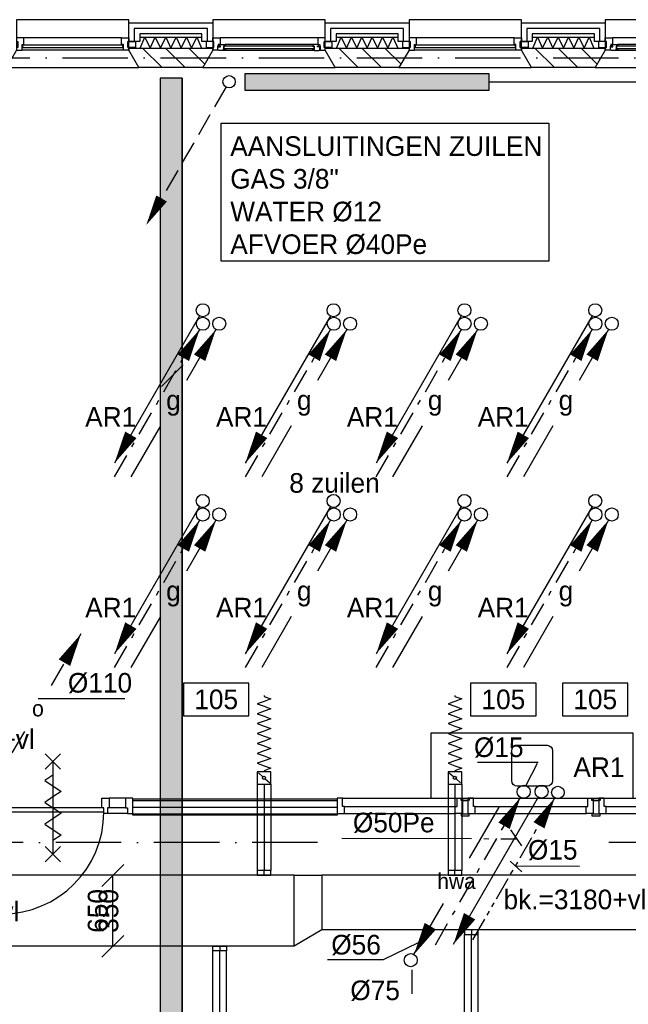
# Model space of a CAD drawing. Extents: x -1448 to 118900, y -195097 to 442500.
# Tile 46 of 103: x 34479 to 40061, y 412489 to 421523. Entities that reach past the tile are written whole.
import ezdxf
from ezdxf.enums import TextEntityAlignment as Align

# ---------------------------------------------------------------- set-up
doc = ezdxf.new("R2010")
doc.units = 0
doc.header["$LTSCALE"] = 100
for name, pattern in [('2322107', [2000, 1000, 1000]), ('2322122', [47, 40, -7]), ('CENTER2', [11.25, 7.5, -1.25, 1.25, -1.25]), ('CENTER4', [5, 3.125, -0.625, 0.625, -0.625]), ('DASHDOT', [9, 6, -1.5, 0, -1.5]), ('LURETOUR', [6, 4, -2])]:
    doc.linetypes.add(name, pattern=pattern)
doc.layers.get('0').update_dxf_attribs({"linetype": 'CONTINUOUS'})
for name, color, linetype in [('AL$7----_STRAMIEN', 1, 'DASHDOT'), ('AL21----_BUITENWAND', 4, 'CONTINUOUS'), ('AL21K---_ISOLATIE', 1, 'CONTINUOUS'), ('AL22----_BINNENWAND', 7, 'CONTINUOUS'), ('AL28----_KONSTRUKTIE', 3, 'CONTINUOUS'), ('AL31----_BUITENKOZ', 7, 'CONTINUOUS'), ('AL32----_BINNENKOZ', 7, 'CONTINUOUS'), ('AL32----_DRAAIRICHTING', 1, 'CONTINUOUS'), ('AL74----', 7, 'CONTINUOUS'), ('ALL-----_REFLIJNEN', 8, 'CONTINUOUS'), ('ALXA3---_VOLZWART', 14, 'CONTINUOUS'), ('ALXAB---_PREFABBETON', 1, 'CONTINUOUS'), ('BOUW', 8, 'CONTINUOUS'), ('KABELGOOT1', 8, 'CONTINUOUS'), ('WL521---', 4, 'CONTINUOUS'), ('WL5233--', 4, 'CONTINUOUS'), ('WL524---', 4, 'CONTINUOUS'), ('WL531---', 4, 'CONTINUOUS'), ('WL532---', 4, 'CONTINUOUS'), ('WL541---', 4, 'CONTINUOUS'), ('WL561---', 4, 'CONTINUOUS'), ('WL561---_AANVOER', 4, 'CONTINUOUS'), ('WL561---_RETOUR', 4, 'CONTINUOUS'), ('WL570---', 3, 'CONTINUOUS'), ('WL570---_HARTLIJN', 1, 'CONTINUOUS'), ('WL570---_RETOUR', 3, 'CONTINUOUS'), ('WM531---', 1, 'CONTINUOUS'), ('WM570---', 1, 'CONTINUOUS')]:
    doc.layers.add(name, color=color, linetype=linetype)
doc.styles.add('BURO-018', font='BUROFONT.shx', dxfattribs={"height": 180})

# ---------------------------------------------------------------- blocks, each defined once
blk = doc.blocks.new('LDV4109')
at = {"color": 0, "linetype": 'CONTINUOUS'}
for p, q in [((-1.125, -1.949), (-0.25, -0.433)), ((-1.688, -2.923), (-1.5, -2.598)), ((-3, -5.196), (-2.063, -3.572)), ((-3.563, -6.17), (-3.375, -5.846)), ((-4.875, -8.444), (-3.938, -6.82)), ((-5.438, -9.418), (-5.25, -9.093)), ((-6.75, -11.691), (-5.813, -10.068))]:
    blk.add_line(p, q, dxfattribs=at)
blk.add_lwpolyline([(-0.25, -0.433, 0, 1, 0), (-1.5, -2.598, 1, 1, 0)], format="xyseb", dxfattribs=at)
blk.add_circle((0, 0), 0.5, dxfattribs=at)
blk = doc.blocks.new('A$C3CED5FD2')
at = {"layer": 'AL74----'}
for p, q in [((0, 600), (0, 0)), ((1850, 600), (0, 600)), ((1850, 0), (1850, 600)), ((1062.5, 487.5), (787.5, 487.5)), ((737.5, 437.5), (737.5, 162.5)), ((1112.5, 162.5), (1112.5, 437.5)), ((787.5, 112.5), (1062.5, 112.5)), ((0, 0), (1850, 0))]:
    blk.add_line(p, q, dxfattribs=at)
for centre, start, end in [((787.5, 437.5), 90, 180), ((1062.5, 437.5), 0, 90), ((787.5, 162.5), 180, 270), ((1062.5, 162.5), 270, 0)]:
    blk.add_arc(centre, 50, start, end, dxfattribs=at)
blk = doc.blocks.new('LDV4')
at = {"color": 0, "linetype": 'CONTINUOUS'}
for p, q in [((-0.25, -0.433), (-2.5, -4.33)), ((-4.5, -7.794), (-6.75, -11.691))]:
    blk.add_line(p, q, dxfattribs=at)
blk.add_lwpolyline([(-0.25, -0.433, 0, 1, 0), (-1.5, -2.598, 1, 1, 0)], format="xyseb", dxfattribs=at)
blk.add_circle((0, 0), 0.5, dxfattribs=at)
at = {"color": 0, "linetype": 'CONTINUOUS', "style": 'BURO-018'}
blk.add_attdef('LD_TEXT1', text='', height=1.8, dxfattribs=at).set_placement((-3.5, -6.062), align=Align.MIDDLE)
blk = doc.blocks.new('LDV2121')
at = {"color": 0, "linetype": 'CONTINUOUS'}
blk.add_line((-0.25, -0.433), (-6.75, -11.691), dxfattribs=at)
blk.add_lwpolyline([(-6.75, -11.691, 0, 1, 0), (-5.5, -9.526, 1, 1, 0)], format="xyseb", dxfattribs=at)
blk.add_circle((0, 0), 0.5, dxfattribs=at)
blk = doc.blocks.new('LU-1D-KL-7D70')
at = {"color": 0, "linetype": 'CONTINUOUS'}
for p, q in [((-56.4, 62.5), (-56.4, -62.5)), ((56.4, 62.5), (-56.4, 62.5)), ((47, 52), (9.5, 10.5)), ((56.4, -62.5), (56.4, 62.5)), ((-56.4, -62.5), (56.4, -62.5)), ((-9.5, -10.5), (-47, -52))]:
    blk.add_line(p, q, dxfattribs=at)
blk.add_circle((0, 0), 14.1, dxfattribs=at)
blk = doc.blocks.new('LU-1D-F-7D2BC')
at = {"color": 0, "linetype": 'CONTINUOUS'}
for p, q in [((-350, 0), (-341.2, 0)), ((-341.2, 0), (-318.5, 62.5)), ((-318.5, 62.5), (-295.7, 0)), ((-295.7, 0), (-273, -62.5)), ((-273, -62.5), (-250.2, 0)), ((-250.2, 0), (-227.5, 62.5)), ((-227.5, 62.5), (-204.7, 0)), ((-204.7, 0), (-182, -62.5)), ((-182, -62.5), (-159.2, 0)), ((-159.2, 0), (-136.5, 62.5)), ((-136.5, 62.5), (-113.7, 0)), ((-113.7, 0), (-91, -62.5)), ((-91, -62.5), (-68.2, 0)), ((-68.2, 0), (-45.5, 62.5)), ((-45.5, 62.5), (-22.7, 0)), ((-22.7, 0), (0, -62.5)), ((0, -62.5), (22.7, 0)), ((22.7, 0), (45.5, 62.5)), ((45.5, 62.5), (68.2, 0)), ((68.2, 0), (91, -62.5)), ((91, -62.5), (113.7, 0)), ((113.7, 0), (136.5, 62.5)), ((136.5, 62.5), (159.2, 0)), ((159.2, 0), (182, -62.5)), ((182, -62.5), (204.7, 0)), ((204.7, 0), (227.5, 62.5)), ((227.5, 62.5), (250.2, 0)), ((250.2, 0), (273, -62.5)), ((273, -62.5), (295.7, 0)), ((295.7, 0), (318.5, 62.5)), ((318.5, 62.5), (341.2, 0)), ((341.2, 0), (350, 0))]:
    blk.add_line(p, q, dxfattribs=at)
blk = doc.blocks.new('LU-1D-K-7D')
at = {"color": 0, "linetype": 'CONTINUOUS'}
for p, q in [((-0.5, 62.5), (0.5, 62.5)), ((-0.5, -62.5), (0.5, -62.5))]:
    blk.add_line(p, q, dxfattribs=at)
at = {"layer": 'WL570---_HARTLIJN', "linetype": 'CENTER2'}
blk.add_line((-0.5, 0), (0.5, 0), dxfattribs=at)
blk = doc.blocks.new('LU-ORND')
at = {"color": 0, "linetype": 'CONTINUOUS'}
for p, q in [((-3, 1.5), (-3, -1.5)), ((3, 1.5), (-3, 1.5)), ((3, -1.5), (3, 1.5)), ((-3, -1.5), (3, -1.5))]:
    blk.add_line(p, q, dxfattribs=at)
blk = doc.blocks.new('EH100000')
at = {"linetype": 'BYBLOCK'}
for p, q in [((1, 0.5), (0, 0.5)), ((1, 0.5, 1), (0, 0.5, 1)), ((0, -0.5, 1), (1, -0.5, 1)), ((1, -0.5), (0, -0.5))]:
    blk.add_line(p, q, dxfattribs=at)
at = {"linetype": 'BYBLOCK', "invisible_edges": 15}
for points in [[(1, -0.5), (0, -0.5), (0, 0.5), (1, 0.5)], [(0, 0.5), (1, 0.5), (1, 0.5, 1), (0, 0.5, 1)], [(0, -0.5, 1), (1, -0.5, 1), (1, -0.5), (0, -0.5)]]:
    blk.add_3dface(points, dxfattribs=at)
blk = doc.blocks.new('EH100005')
blk.add_lwpolyline([(-1, -0.5), (0, -0.5), (0, 0.5), (-1, 0.5)])
blk = doc.blocks.new('LU-2D-K-1F4')
at = {"color": 0, "linetype": 'CONTINUOUS'}
for p, q in [((-0.5, 250), (0.5, 250)), ((-0.5, -250), (0.5, -250))]:
    blk.add_line(p, q, dxfattribs=at)
blk = doc.blocks.new('LU-1D-BO-5A-7D2C')
at = {"color": 0, "linetype": 'CONTINUOUS'}
for p, q in [((62.5, 44.2), (-62.5, 44.2)), ((-62.5, 44.2), (-62.5, 0)), ((-62.5, 0), (62.5, 0)), ((62.5, 0), (62.5, 44.2))]:
    blk.add_line(p, q, dxfattribs=at)
at = {"layer": 'WL570---_HARTLIJN', "linetype": 'CENTER4'}
blk.add_line((0, 0), (0, 44.2), dxfattribs=at)
blk = doc.blocks.new('LU-1D-BO-10E-7D2C')
at = {"color": 0, "linetype": 'CONTINUOUS'}
for p, q in [((-62.5, 0), (62.5, 0)), ((-62.5, -44.2), (-62.5, 0)), ((62.5, 0), (62.5, -44.2)), ((62.5, -44.2), (-62.5, -44.2))]:
    blk.add_line(p, q, dxfattribs=at)
at = {"layer": 'WL570---_HARTLIJN', "linetype": 'CENTER4'}
blk.add_line((0, 0), (0, -44.2), dxfattribs=at)
blk = doc.blocks.new('*U118', base_point=(34887.6, 54872.5))
at = {"layer": 'WM570---', "linetype": 'CONTINUOUS'}
for p, q in [((34987.3, 55297.2), (34787.9, 55097.8)), ((34887.6, 54547.5), (34887.6, 55197.5)), ((34987.3, 54647.2), (34787.9, 54447.8))]:
    blk.add_line(p, q, dxfattribs=at)
at = {"layer": 'WM570---', "linetype": 'CONTINUOUS', "style": 'BURO-018'}
for s, p in [('650', (34837.6, 54872.5)), ('350', (34937.6, 54872.5))]:
    blk.add_text(s, height=180, rotation=90, dxfattribs=at).set_placement(p, align=Align.CENTER)
blk = doc.blocks.new('LDV1123')
at = {"color": 0, "linetype": 'CONTINUOUS'}
for p, q in [((6.75, 11.691), (5.812, 10.068)), ((5.437, 9.418), (4.5, 7.794)), ((1.562, 2.706), (2.5, 4.33)), ((0.25, 0.433), (1.187, 2.057))]:
    blk.add_line(p, q, dxfattribs=at)
blk.add_lwpolyline([(6.75, 11.691, 0, 1, 0), (5.5, 9.526, 1, 1, 0)], format="xyseb", dxfattribs=at)
blk.add_circle((0, 0), 0.5, dxfattribs=at)
at = {"color": 0, "linetype": 'CONTINUOUS', "style": 'BURO-018'}
blk.add_attdef('LD_TEXT1', text='', height=1.8, dxfattribs=at).set_placement((3.5, 6.062), align=Align.MIDDLE)
blk = doc.blocks.new('LDV3')
at = {"color": 0, "linetype": 'CONTINUOUS'}
for p, q in [((4.5, 7.794), (6.75, 11.691)), ((0.25, 0.433), (2.5, 4.33))]:
    blk.add_line(p, q, dxfattribs=at)
blk.add_lwpolyline([(0.25, 0.433, 0, 1, 0), (1.5, 2.598, 1, 1, 0)], format="xyseb", dxfattribs=at)
blk.add_circle((0, 0), 0.5, dxfattribs=at)
at = {"color": 0, "linetype": 'CONTINUOUS', "style": 'BURO-018'}
blk.add_attdef('LD_TEXT1', text='', height=1.8, dxfattribs=at).set_placement((3.5, 6.062), align=Align.MIDDLE)
blk = doc.blocks.new('2322401')
at = {"color": 0, "linetype": 'CONTINUOUS'}
for p, q in [((-0.5, 0.5, 1), (-0.5, 0.5)), ((-0.5, 0.5, 1), (-0.5, -0.5, 1)), ((0.5, 0.5, 1), (-0.5, 0.5, 1)), ((0.5, 0.5), (-0.5, 0.5)), ((-0.5, 0.5), (-0.5, -0.5)), ((0.5, 0.5, 1), (0.5, 0.5)), ((0.5, -0.5, 1), (0.5, 0.5, 1)), ((0.5, -0.5), (0.5, 0.5)), ((-0.5, -0.5, 1), (-0.5, -0.5)), ((-0.5, -0.5, 1), (0.5, -0.5, 1)), ((-0.5, -0.5), (0.5, -0.5)), ((0.5, -0.5, 1), (0.5, -0.5))]:
    blk.add_line(p, q, dxfattribs=at)
blk = doc.blocks.new('CVHATCH1')
at = {"color": 0, "linetype": 'CONTINUOUS'}
blk.add_solid([(-0.5, -0.5), (0.5, -0.5), (-0.5, 0.5), (0.5, 0.5)], dxfattribs=at)
blk = doc.blocks.new('LDV2108')
at = {"color": 0, "linetype": 'CONTINUOUS'}
for p, q in [((-0.25, -0.433), (-1.187, -2.057)), ((-1.562, -2.706), (-2.5, -4.33)), ((-2.875, -4.98), (-3.812, -6.603)), ((-4.187, -7.253), (-5.125, -8.877)), ((-5.5, -9.526), (-6.437, -11.15))]:
    blk.add_line(p, q, dxfattribs=at)
blk.add_lwpolyline([(-6.75, -11.691, 0, 1, 0), (-5.5, -9.526, 1, 1, 0)], format="xyseb", dxfattribs=at)
blk.add_circle((0, 0), 0.5, dxfattribs=at)
blk = doc.blocks.new('LU-2D-K-28A')
at = {"color": 0, "linetype": 'CONTINUOUS'}
for p, q in [((-0.5, 325), (0.5, 325)), ((-0.5, -325), (0.5, -325))]:
    blk.add_line(p, q, dxfattribs=at)
blk = doc.blocks.new('LDV4110')
at = {"color": 0, "linetype": 'CONTINUOUS'}
for p, q in [((-1.125, -1.949), (-0.25, -0.433)), ((-1.5, -2.598), (-1.313, -2.273)), ((-1.875, -3.248), (-1.688, -2.923)), ((-3, -5.196), (-2.063, -3.572)), ((-3.75, -6.495), (-3.563, -6.17)), ((-3.375, -5.846), (-3.188, -5.521)), ((-4.875, -8.444), (-3.938, -6.82)), ((-5.25, -9.093), (-5.063, -8.769)), ((-6.75, -11.691), (-5.813, -10.068)), ((-5.625, -9.743), (-5.438, -9.418))]:
    blk.add_line(p, q, dxfattribs=at)
blk.add_lwpolyline([(-0.25, -0.433, 0, 1, 0), (-1.5, -2.598, 1, 1, 0)], format="xyseb", dxfattribs=at)
blk.add_circle((0, 0), 0.5, dxfattribs=at)

msp = doc.modelspace()

# ---------------------------------------------------------------- hatches: boundary and pattern name
at = {"layer": 'KABELGOOT1'}
h = msp.add_hatch(dxfattribs=at)
h.set_pattern_fill('DOTS', color=256, scale=20, style=0)
h.set_pattern_definition([(0, (0, 558400.235), (15.875, 31.75), [0, -31.75])])
h.paths.add_polyline_path([(35968.1, 420986.3), (35768.1, 420986.3), (35768.1, 411837.3), (35968.1, 411837.3)])

# ---------------------------------------------------------------- linework, layer by layer
at = {"layer": 'AL$7----_STRAMIEN', "color": 1}
for p, q in [((37210.9, 413972.7), (2467.7, 413972.7)), ((45777.5, 413972.7), (39881.2, 413972.7))]:
    msp.add_line(p, q, dxfattribs=at)
msp.add_lwpolyline([(2467.7, 421172.7), (88065.4, 421172.7)], dxfattribs=at)
at = {"layer": 'AL21----_BUITENWAND', "color": 8}
for p, q in [((35480.4, 421323.7), (35480.4, 421492.7)), ((35480.4, 421492.7), (36250.4, 421492.7)), ((36250.4, 421492.7), (36250.4, 421323.7)), ((37280.4, 421323.7), (37280.4, 421492.7)), ((37280.4, 421492.7), (38050.4, 421492.7)), ((38050.4, 421492.7), (38050.4, 421323.7)), ((39080.4, 421323.7), (39080.4, 421492.7)), ((39080.4, 421492.7), (39850.4, 421492.7)), ((39850.4, 421492.7), (39850.4, 421323.7)), ((36150.4, 421392.7), (35580.4, 421392.7)), ((35580.4, 421392.7), (35580.4, 421323.7)), ((36150.4, 421323.7), (36150.4, 421392.7)), ((37950.4, 421392.7), (37380.4, 421392.7)), ((37380.4, 421392.7), (37380.4, 421323.7)), ((37950.4, 421323.7), (37950.4, 421392.7)), ((39750.4, 421392.7), (39180.4, 421392.7)), ((39180.4, 421392.7), (39180.4, 421323.7)), ((39750.4, 421323.7), (39750.4, 421392.7)), ((35580.4, 421323.7), (35480.4, 421323.7)), ((36250.4, 421323.7), (36150.4, 421323.7)), ((37380.4, 421323.7), (37280.4, 421323.7)), ((38050.4, 421323.7), (37950.4, 421323.7)), ((39180.4, 421323.7), (39080.4, 421323.7)), ((39850.4, 421323.7), (39750.4, 421323.7))]:
    msp.add_line(p, q, dxfattribs=at)
at = {"layer": 'AL21K---_ISOLATIE', "color": 8, "linetype": 'CONTINUOUS'}
for p, q in [((35580.4, 421362.7), (36150.4, 421362.7)), ((35584.6, 421262.7), (35627.9, 421362.7)), ((35627.9, 421362.7), (35675.4, 421262.7)), ((35675.4, 421262.7), (35722.9, 421362.7)), ((35722.9, 421362.7), (35770.4, 421262.7)), ((35770.4, 421262.7), (35817.9, 421362.7)), ((35817.9, 421362.7), (35865.4, 421262.7)), ((35865.4, 421262.7), (35912.9, 421362.7)), ((35912.9, 421362.7), (35960.4, 421262.7)), ((35960.4, 421262.7), (36007.9, 421362.7)), ((36007.9, 421362.7), (36055.4, 421262.7)), ((36055.4, 421262.7), (36102.9, 421362.7)), ((36102.9, 421362.7), (36146.2, 421262.7)), ((37380.4, 421362.7), (37950.4, 421362.7)), ((37384.6, 421262.7), (37427.9, 421362.7)), ((37427.9, 421362.7), (37475.4, 421262.7)), ((37475.4, 421262.7), (37522.9, 421362.7)), ((37522.9, 421362.7), (37570.4, 421262.7)), ((37570.4, 421262.7), (37617.9, 421362.7)), ((37617.9, 421362.7), (37665.4, 421262.7)), ((37665.4, 421262.7), (37712.9, 421362.7)), ((37712.9, 421362.7), (37760.4, 421262.7)), ((37760.4, 421262.7), (37807.9, 421362.7)), ((37807.9, 421362.7), (37855.4, 421262.7)), ((37855.4, 421262.7), (37902.9, 421362.7)), ((37902.9, 421362.7), (37946.2, 421262.7)), ((39180.4, 421362.7), (39750.4, 421362.7)), ((39184.6, 421262.7), (39227.9, 421362.7)), ((39227.9, 421362.7), (39275.4, 421262.7)), ((39275.4, 421262.7), (39322.9, 421362.7)), ((39322.9, 421362.7), (39370.4, 421262.7)), ((39370.4, 421262.7), (39417.9, 421362.7)), ((39417.9, 421362.7), (39465.4, 421262.7)), ((39465.4, 421262.7), (39512.9, 421362.7)), ((39512.9, 421362.7), (39560.4, 421262.7)), ((39560.4, 421262.7), (39607.9, 421362.7)), ((39607.9, 421362.7), (39655.4, 421262.7)), ((39655.4, 421262.7), (39702.9, 421362.7)), ((39702.9, 421362.7), (39746.2, 421262.7)), ((35580.4, 421262.7), (36150.4, 421262.7)), ((37380.4, 421262.7), (37950.4, 421262.7)), ((39180.4, 421262.7), (39750.4, 421262.7))]:
    msp.add_line(p, q, dxfattribs=at)
at = {"layer": 'AL22----_BINNENWAND', "color": 8}
for p, q in [((35517.1, 414372.7), (37390.4, 414372.7)), ((37390.4, 414372.7), (37390.4, 414222.7)), ((37390.4, 414222.7), (35517.1, 414222.7))]:
    msp.add_line(p, q, dxfattribs=at)
at = {"layer": 'AL22----_BINNENWAND', "color": 8, "linetype": 'CONTINUOUS'}
for p, q in [((35517.1, 414357.7), (37390.4, 414357.7)), ((35517.1, 414237.7), (37390.4, 414237.7))]:
    msp.add_line(p, q, dxfattribs=at)
at = {"layer": 'AL28----_KONSTRUKTIE', "color": 8}
for p, q in [((35480.4, 421242.7), (35480.4, 421262.7)), ((35480.4, 421262.7), (36250.4, 421262.7)), ((36250.4, 421262.7), (36250.4, 421242.7)), ((37280.4, 421242.7), (37280.4, 421262.7)), ((37280.4, 421262.7), (38050.4, 421262.7)), ((38050.4, 421262.7), (38050.4, 421242.7)), ((39080.4, 421242.7), (39080.4, 421262.7)), ((39080.4, 421262.7), (39850.4, 421262.7)), ((39850.4, 421262.7), (39850.4, 421242.7)), ((35572.8, 421082.7), (35480.4, 421242.7)), ((36250.4, 421242.7), (36158, 421082.7)), ((37372.8, 421082.7), (37280.4, 421242.7)), ((38050.4, 421242.7), (37958, 421082.7)), ((39172.8, 421082.7), (39080.4, 421242.7)), ((39850.4, 421242.7), (39758, 421082.7)), ((36158, 421082.7), (35572.8, 421082.7)), ((37958, 421082.7), (37372.8, 421082.7)), ((39758, 421082.7), (39172.8, 421082.7))]:
    msp.add_line(p, q, dxfattribs=at)
at = {"layer": 'AL31----_BUITENKOZ', "color": 8}
for points in [[(34450.4, 421242.7), (34358, 421082.7), (35572.8, 421082.7), (35480.4, 421242.7), (35480.4, 421522.7), (34450.4, 421522.7)], [(36250.4, 421242.7), (36158, 421082.7), (37372.8, 421082.7), (37280.4, 421242.7), (37280.4, 421522.7), (36250.4, 421522.7)], [(38050.4, 421242.7), (37958, 421082.7), (39172.8, 421082.7), (39080.4, 421242.7), (39080.4, 421522.7), (38050.4, 421522.7)], [(39850.4, 421242.7), (39758, 421082.7), (40972.8, 421082.7), (40880.4, 421242.7), (40880.4, 421522.7), (39850.4, 421522.7)], [(36250.4, 421242.7), (36250.4, 421267.7), (36260.4, 421267.7), (36260.4, 421323.7), (36250.4, 421323.7), (36250.4, 421356.7), (36317.4, 421356.7), (36317.4, 421293.7), (36300.4, 421293.7), (36300.4, 421278.7), (36294.4, 421278.7), (36294.4, 421242.7)], [(37280.4, 421242.7), (37280.4, 421267.7), (37270.4, 421267.7), (37270.4, 421323.7), (37280.4, 421323.7), (37280.4, 421356.7), (37213.4, 421356.7), (37213.4, 421293.7), (37230.4, 421293.7), (37230.4, 421278.7), (37236.4, 421278.7), (37236.4, 421242.7)], [(39850.4, 421242.7), (39850.4, 421267.7), (39860.4, 421267.7), (39860.4, 421323.7), (39850.4, 421323.7), (39850.4, 421356.7), (39917.4, 421356.7), (39917.4, 421293.7), (39900.4, 421293.7), (39900.4, 421278.7), (39894.4, 421278.7), (39894.4, 421242.7)], [(35470.4, 421267.7), (35470.4, 421323.7), (35541.4, 421323.7), (35541.4, 421267.7)], [(36260.4, 421267.7), (36260.4, 421323.7), (36189.4, 421323.7), (36189.4, 421267.7)], [(36307.1, 421239.7), (36304.6, 421244), (36297.6, 421244), (36297.6, 421273.7), (36320.1, 421273.7), (36320.1, 421278.7), (36312.1, 421278.7), (36312.1, 421293.7), (36317.4, 421293.7), (36364.5, 421293.7), (36366.6, 421280.7), (36349.6, 421280.7), (36349.6, 421239.7)], [(36349.6, 421242), (36349.6, 421255.6), (36366.6, 421255.6), (36366.6, 421242)], [(37223.7, 421239.7), (37226.1, 421244), (37233.2, 421244), (37233.2, 421273.7), (37210.7, 421273.7), (37210.7, 421278.7), (37218.7, 421278.7), (37218.7, 421293.7), (37213.4, 421293.7), (37166.3, 421293.7), (37164.2, 421280.7), (37181.2, 421280.7), (37181.2, 421239.7)], [(37181.2, 421242), (37181.2, 421255.6), (37164.2, 421255.6), (37164.2, 421242)], [(37270.4, 421267.7), (37270.4, 421323.7), (37341.4, 421323.7), (37341.4, 421267.7)], [(38060.4, 421267.7), (38060.4, 421323.7), (37989.4, 421323.7), (37989.4, 421267.7)], [(39070.4, 421267.7), (39070.4, 421323.7), (39141.4, 421323.7), (39141.4, 421267.7)], [(39860.4, 421267.7), (39860.4, 421323.7), (39789.4, 421323.7), (39789.4, 421267.7)], [(39907.1, 421239.7), (39904.6, 421244), (39897.6, 421244), (39897.6, 421273.7), (39920.1, 421273.7), (39920.1, 421278.7), (39912.1, 421278.7), (39912.1, 421293.7), (39917.4, 421293.7), (39964.5, 421293.7), (39966.6, 421280.7), (39949.6, 421280.7), (39949.6, 421239.7)], [(39949.6, 421242), (39949.6, 421255.6), (39966.6, 421255.6), (39966.6, 421242)]]:
    msp.add_lwpolyline(points, close=True, dxfattribs=at)
at = {"layer": 'AL31----_BUITENKOZ', "color": 8, "linetype": 'CONTINUOUS'}
for points in [[(34500.4, 421242.7), (34500.4, 421242.7), (34500.4, 421293.7), (34517.4, 421293.7), (34517.4, 421356.7), (34517.4, 421356.7), (34517.4, 421356.7), (34517.4, 421356.7), (34517.4, 421356.7), (34450.4, 421356.7), (34450.4, 421323.7), (34460.4, 421323.7), (34460.4, 421267.7), (34450.4, 421267.7), (34450.4, 421267.7), (34450.4, 421242.7)], [(35430.4, 421242.7), (35430.4, 421242.7), (35430.4, 421293.7), (35413.4, 421293.7), (35413.4, 421356.7), (35413.4, 421356.7), (35413.4, 421356.7), (35413.4, 421356.7), (35413.4, 421356.7), (35480.4, 421356.7), (35480.4, 421323.7), (35470.4, 421323.7), (35470.4, 421267.7), (35480.4, 421267.7), (35480.4, 421267.7), (35480.4, 421242.7)], [(38100.4, 421242.7), (38100.4, 421242.7), (38100.4, 421293.7), (38117.4, 421293.7), (38117.4, 421356.7), (38117.4, 421356.7), (38117.4, 421356.7), (38117.4, 421356.7), (38117.4, 421356.7), (38050.4, 421356.7), (38050.4, 421323.7), (38060.4, 421323.7), (38060.4, 421267.7), (38050.4, 421267.7), (38050.4, 421267.7), (38050.4, 421242.7)], [(39030.4, 421242.7), (39030.4, 421242.7), (39030.4, 421293.7), (39013.4, 421293.7), (39013.4, 421356.7), (39013.4, 421356.7), (39013.4, 421356.7), (39013.4, 421356.7), (39013.4, 421356.7), (39080.4, 421356.7), (39080.4, 421323.7), (39070.4, 421323.7), (39070.4, 421267.7), (39080.4, 421267.7), (39080.4, 421267.7), (39080.4, 421242.7)], [(35425.4, 421268.7), (35425.4, 421289.7), (34505.4, 421289.7), (34505.4, 421268.7)], [(37179.2, 421257.7), (37179.2, 421278.7), (36351.6, 421278.7), (36351.6, 421257.7)], [(39025.4, 421268.7), (39025.4, 421289.7), (38105.4, 421289.7), (38105.4, 421268.7)], [(40779.2, 421257.7), (40779.2, 421278.7), (39951.6, 421278.7), (39951.6, 421257.7)]]:
    msp.add_lwpolyline(points, close=True, dxfattribs=at)
at = {"layer": 'AL31----_BUITENKOZ', "color": 8}
for points in [[(35413.4, 421356.7), (34517.4, 421356.7)], [(37213.4, 421356.7), (36317.4, 421356.7)], [(39013.4, 421356.7), (38117.4, 421356.7)], [(40813.4, 421356.7), (39917.4, 421356.7)], [(37166.3, 421293.7), (36364.5, 421293.7)], [(40766.3, 421293.7), (39964.5, 421293.7)], [(35430.4, 421242.7), (34500.4, 421242.7)], [(37181.2, 421239.7), (36349.6, 421239.7)], [(39030.4, 421242.7), (38100.4, 421242.7)], [(40781.2, 421239.7), (39949.6, 421239.7)]]:
    msp.add_lwpolyline(points, dxfattribs=at)
at = {"layer": 'AL32----_BINNENKOZ', "color": 8}
for p, q in [((37390.4, 414379.7), (37390.4, 414240.7)), ((37440.4, 414379.7), (37390.4, 414379.7)), ((37440.4, 414379.7), (38490.4, 414379.7)), ((37440.4, 414303.7), (37440.4, 414379.7)), ((37457.4, 414303.7), (37440.4, 414303.7)), ((37457.4, 414303.7), (38473.4, 414303.7)), ((37457.4, 414240.7), (37457.4, 414303.7)), ((38473.4, 414240.7), (38473.4, 414303.7)), ((38473.4, 414303.7), (38490.4, 414303.7)), ((38490.4, 414303.7), (38490.4, 414379.7)), ((38490.4, 414379.7), (38540.4, 414379.7)), ((38527.9, 414360.2), (38527.9, 414378.2)), ((38527.9, 414378.2), (38590.4, 414378.2)), ((38540.4, 414360.2), (38527.9, 414360.2)), ((38540.4, 414379.7), (38540.4, 414240.7)), ((38540.4, 414354.7), (38540.4, 414360.2)), ((38540.4, 414360.2), (38590.4, 414360.2)), ((38590.4, 414379.7), (38590.4, 414240.7)), ((38640.4, 414379.7), (38590.4, 414379.7)), ((38590.4, 414378.2), (38602.9, 414378.2)), ((38590.4, 414360.2), (38590.4, 414354.7)), ((38602.9, 414378.2), (38602.9, 414360.2)), ((38640.4, 414379.7), (39690.4, 414379.7)), ((38640.4, 414303.7), (38640.4, 414379.7)), ((38657.4, 414303.7), (38640.4, 414303.7)), ((38657.4, 414303.7), (39673.4, 414303.7)), ((38657.4, 414240.7), (38657.4, 414303.7)), ((39673.4, 414240.7), (39673.4, 414303.7)), ((39673.4, 414303.7), (39690.4, 414303.7)), ((39690.4, 414303.7), (39690.4, 414379.7)), ((39690.4, 414379.7), (39740.4, 414379.7)), ((39727.9, 414360.2), (39727.9, 414378.2)), ((39727.9, 414378.2), (39790.4, 414378.2)), ((39740.4, 414360.2), (39727.9, 414360.2)), ((39740.4, 414379.7), (39740.4, 414240.7)), ((39740.4, 414354.7), (39740.4, 414360.2)), ((39740.4, 414360.2), (39790.4, 414360.2)), ((39790.4, 414379.7), (39790.4, 414240.7)), ((39840.4, 414379.7), (39790.4, 414379.7)), ((39790.4, 414378.2), (39802.9, 414378.2)), ((39790.4, 414360.2), (39790.4, 414354.7)), ((39802.9, 414378.2), (39802.9, 414360.2)), ((39840.4, 414379.7), (40890.4, 414379.7)), ((39840.4, 414303.7), (39840.4, 414379.7)), ((39857.4, 414303.7), (39840.4, 414303.7)), ((39857.4, 414303.7), (40873.4, 414303.7)), ((39857.4, 414240.7), (39857.4, 414303.7)), ((37390.4, 414240.7), (37457.4, 414240.7)), ((37457.4, 414240.7), (38473.4, 414240.7)), ((38540.4, 414240.7), (38473.4, 414240.7)), ((38540.4, 414235.2), (38527.9, 414235.2)), ((38527.9, 414235.2), (38527.9, 414217.2)), ((38527.9, 414217.2), (38590.4, 414217.2)), ((38540.4, 414240.7), (38540.4, 414235.2)), ((38540.4, 414235.2), (38590.4, 414235.2)), ((38590.4, 414235.2), (38590.4, 414240.7)), ((38590.4, 414240.7), (38657.4, 414240.7)), ((38590.4, 414217.2), (38602.9, 414217.2)), ((38602.9, 414217.2), (38602.9, 414235.2)), ((38657.4, 414240.7), (39673.4, 414240.7)), ((39740.4, 414240.7), (39673.4, 414240.7)), ((39740.4, 414235.2), (39727.9, 414235.2)), ((39727.9, 414235.2), (39727.9, 414217.2)), ((39727.9, 414217.2), (39790.4, 414217.2)), ((39740.4, 414240.7), (39740.4, 414235.2)), ((39740.4, 414235.2), (39790.4, 414235.2)), ((39790.4, 414235.2), (39790.4, 414240.7)), ((39790.4, 414240.7), (39857.4, 414240.7)), ((39790.4, 414217.2), (39802.9, 414217.2)), ((39802.9, 414217.2), (39802.9, 414235.2)), ((39857.4, 414240.7), (40873.4, 414240.7))]:
    msp.add_line(p, q, dxfattribs=at)
at = {"layer": 'AL32----_DRAAIRICHTING', "color": 8}
for p, q in [((35233.1, 414291.7), (35233.1, 414379.7)), ((35233.1, 414379.7), (35300.1, 414379.7)), ((35300.1, 414379.7), (35300.1, 414291.7)), ((35450.1, 414379.7), (35300.1, 414379.7)), ((35517.1, 414379.7), (35450.1, 414379.7)), ((35450.1, 414379.7), (35450.1, 414291.7)), ((35517.1, 414240.7), (35517.1, 414379.7)), ((35517.1, 414222.7), (35517.1, 414372.7)), ((35250.1, 414291.7), (34316.1, 414291.7)), ((35250.1, 414251.7), (34316.1, 414251.7)), ((35250.1, 414291.7), (35233.1, 414291.7)), ((35250.1, 414240.7), (35250.1, 414291.7)), ((35283.1, 414240.7), (35250.1, 414240.7)), ((35283.1, 414240.7), (35250.1, 414240.7)), ((35300.1, 414291.7), (35283.1, 414291.7)), ((35283.1, 414291.7), (35283.1, 414240.7)), ((35467.1, 414240.7), (35283.1, 414240.7)), ((35450.1, 414291.7), (35300.1, 414291.7)), ((35450.1, 414291.7), (35467.1, 414291.7)), ((35467.1, 414291.7), (35467.1, 414240.7)), ((35467.1, 414240.7), (35517.1, 414240.7))]:
    msp.add_line(p, q, dxfattribs=at)
for points in [[(34713.1, 414786.7), (34853.1, 414646.7)], [(34853.1, 414786.7), (34713.1, 414646.7)], [(34783.1, 414716.7), (34783.1, 413866.7)], [(34783.1, 414591.7), (34708.1, 414541.7), (34858.1, 414441.7), (34783.1, 414391.7)], [(34783.1, 414391.7), (34708.1, 414341.7), (34858.1, 414241.7), (34783.1, 414191.7)], [(34783.1, 414191.7), (34708.1, 414141.7), (34858.1, 414041.7), (34783.1, 413991.7)], [(34713.1, 413936.7), (34853.1, 413796.7)], [(34853.1, 413936.7), (34713.1, 413796.7)]]:
    msp.add_lwpolyline(points, dxfattribs=at)
msp.add_arc((34316.1, 414251.7), 934, 270, 360, dxfattribs=at)
at = {"layer": 'ALL-----_REFLIJNEN', "color": 8, "linetype": 'CONTINUOUS'}
for p, q in [((36200.4, 421442.7), (35530.4, 421442.7)), ((35530.4, 421442.7), (35530.4, 421323.7)), ((36200.4, 421323.7), (36200.4, 421442.7)), ((38000.4, 421442.7), (37330.4, 421442.7)), ((37330.4, 421442.7), (37330.4, 421323.7)), ((38000.4, 421323.7), (38000.4, 421442.7)), ((39800.4, 421442.7), (39130.4, 421442.7)), ((39130.4, 421442.7), (39130.4, 421323.7)), ((39800.4, 421323.7), (39800.4, 421442.7)), ((35517.1, 414297.7), (37390.4, 414297.7))]:
    msp.add_line(p, q, dxfattribs=at)
at = {"layer": 'ALXA3---_VOLZWART', "color": 8}
for p, q in [((36200.4, 421442.7), (35530.4, 421442.7)), ((35530.4, 421442.7), (35530.4, 421323.7)), ((36200.4, 421323.7), (36200.4, 421442.7)), ((38000.4, 421442.7), (37330.4, 421442.7)), ((37330.4, 421442.7), (37330.4, 421323.7)), ((38000.4, 421323.7), (38000.4, 421442.7)), ((39800.4, 421442.7), (39130.4, 421442.7)), ((39130.4, 421442.7), (39130.4, 421323.7)), ((39800.4, 421323.7), (39800.4, 421442.7))]:
    msp.add_line(p, q, dxfattribs=at)
at = {"layer": 'ALXAB---_PREFABBETON', "color": 8}
for p, q in [((35604.9, 421262.7), (35784.9, 421082.7)), ((35817, 421262.7), (35997, 421082.7)), ((36029.2, 421262.7), (36176.7, 421115.2)), ((36241.3, 421262.7), (36250.4, 421253.6)), ((37404.9, 421262.7), (37584.9, 421082.7)), ((37617, 421262.7), (37797, 421082.7)), ((37829.2, 421262.7), (37976.7, 421115.2)), ((38041.3, 421262.7), (38050.4, 421253.6)), ((39204.9, 421262.7), (39384.9, 421082.7)), ((39417, 421262.7), (39597, 421082.7)), ((39629.2, 421262.7), (39776.7, 421115.2)), ((39841.3, 421262.7), (39850.4, 421253.6))]:
    msp.add_line(p, q, dxfattribs=at)
at = {"layer": 'WL521---', "linetype": '2322122'}
msp.add_line((38078.6, 407885.4), (38078.6, 412803.6), dxfattribs=at)
at = {"layer": 'WL532---', "color": 1}
for p, q in [((38980.5, 414090.7), (39082.7, 413943.8)), ((37435.2, 414012.7), (38622.6, 414008.9)), ((38737.6, 414008.6), (38782.6, 414008.4)), ((38891.1, 414008.1), (39038, 414007.6)), ((38977.6, 413802.5), (39083.7, 413704.6)), ((37815, 412900.3), (38137.2, 413056.2)), ((37302.5, 412900.3), (37815, 412900.3))]:
    msp.add_line(p, q, dxfattribs=at)
at = {"layer": 'WL561---_AANVOER', "linetype": '2322107'}
msp.add_line((38785.4, 420951.3), (40145.4, 420951.3), dxfattribs=at)
at = {"layer": 'WL570---', "color": 1}
for p, q in [((36325.8, 420572.3), (39333, 420572.3)), ((36325.8, 419306.8), (36325.8, 420572.3)), ((39333, 420572.3), (39333, 419306.8)), ((39333, 419306.8), (36325.8, 419306.8))]:
    msp.add_line(p, q, dxfattribs=at)
at = {"layer": 'WL570---_HARTLIJN', "color": 1, "linetype": 'CONTINUOUS'}
msp.add_line((35442.4, 415290.2), (34648.9, 415290.2), dxfattribs=at)
at = {"layer": 'WL570---_RETOUR', "linetype": 'CONTINUOUS'}
for p, q in [((36995.6, 413022.7), (36995.6, 413672.7)), ((36995.6, 413672.7), (37249.3, 413672.7)), ((37249.3, 413672.7), (37249.3, 413172.7)), ((37249.3, 413172.7), (36995.6, 413022.7))]:
    msp.add_line(p, q, dxfattribs=at)
at = {"layer": 'WM531---', "linetype": 'CONTINUOUS'}
for p, q in [((35978.9, 418356.6), (35778.9, 418156.6)), ((39233.3, 414707.7), (38677.8, 414707.7)), ((39123.8, 414498.2), (39228.9, 414701.3)), ((39614.7, 413753.5), (39033.9, 413755.3))]:
    msp.add_line(p, q, dxfattribs=at)

# ---------------------------------------------------------------- block references
at = {"layer": 'AL74----', "xscale": -1, "rotation": 180}
msp.add_blockref('A$C3CED5FD2', (38254.2, 414978.2), dxfattribs=at)
at = {"layer": 'KABELGOOT1', "yscale": 200, "zscale": 60, "rotation": 90}
for name, p, xscale in [('EH100000', (35868.1, 411837.3, 3650), 9149), ('EH100005', (35868.1, 420986.3, 3650), 60)]:
    msp.add_blockref(name, p, dxfattribs=dict(at, xscale=xscale))
at = {"layer": 'WL521---', "color": 2}
ref = msp.add_blockref('LDV3', (38065.4, 412893.9), dxfattribs=dict(at, xscale=120, yscale=120, zscale=120))
ref.add_attrib('LD_TEXT1', 'hwa', dxfattribs={"layer": '0', "color": 1, "linetype": 'CONTINUOUS', "height": 144, "style": 'BURO-018'}).set_placement((38485.4, 413621.3), align=Align.MIDDLE)
at = {"layer": 'WL5233--', "color": 2}
ref = msp.add_blockref('LDV1123', (34220.8, 414466.1), dxfattribs=dict(at, xscale=121.5, yscale=121.5, zscale=121.5))
ref.add_attrib('LD_TEXT1', 'o', dxfattribs={"layer": '0', "color": 1, "linetype": 'CONTINUOUS', "height": 145.8, "style": 'BURO-018'}).set_placement((34646.1, 415202.6), align=Align.MIDDLE)
at = {"layer": 'WL524---', "color": 2, "xscale": 120, "yscale": 120, "zscale": 120}
for p in [(36158.3, 418856.8), (37358.3, 418856.8), (38558.3, 418856.8), (39758.3, 418856.8), (36158.3, 417106.8), (37358.3, 417106.8), (38558.3, 417106.8), (39758.3, 417106.8), (39265.7, 414440)]:
    msp.add_blockref('LDV2121', p, dxfattribs=at)
at = {"layer": 'WL531---', "color": 2, "xscale": 120, "yscale": 120, "zscale": 120}
for p in [(36159.8, 418732.7), (37359.8, 418732.7), (38559.8, 418732.7), (39759.8, 418732.7), (36159.8, 416982.7), (37359.8, 416982.7), (38559.8, 416982.7), (39759.8, 416982.7), (39101.7, 414438.7)]:
    msp.add_blockref('LDV4109', p, dxfattribs=at)
at = {"layer": 'WL532---', "color": 2, "xscale": 115.5, "yscale": 115.5, "zscale": 115.5}
msp.add_blockref('LDV4110', (39415.2, 414431.9), dxfattribs=at)
at = {"layer": 'WL541---', "color": 2}
ref = msp.add_blockref('LDV4', (36309.3, 418732.7), dxfattribs=dict(at, xscale=119.9999999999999, yscale=119.9999999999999, zscale=119.9999999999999))
ref.add_attrib('LD_TEXT1', 'g', dxfattribs={"layer": '0', "color": 1, "linetype": 'CONTINUOUS', "height": 180, "style": 'BURO-018'}).set_placement((35889.3, 418005.3), align=Align.MIDDLE)
ref = msp.add_blockref('LDV4', (37509.3, 418732.7), dxfattribs=dict(at, xscale=119.9999999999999, yscale=119.9999999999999, zscale=119.9999999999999))
ref.add_attrib('LD_TEXT1', 'g', dxfattribs={"layer": '0', "color": 1, "linetype": 'CONTINUOUS', "height": 180, "style": 'BURO-018'}).set_placement((37089.3, 418005.3), align=Align.MIDDLE)
ref = msp.add_blockref('LDV4', (38709.3, 418732.7), dxfattribs=dict(at, xscale=119.9999999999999, yscale=119.9999999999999, zscale=119.9999999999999))
ref.add_attrib('LD_TEXT1', 'g', dxfattribs={"layer": '0', "color": 1, "linetype": 'CONTINUOUS', "height": 180, "style": 'BURO-018'}).set_placement((38289.3, 418005.3), align=Align.MIDDLE)
ref = msp.add_blockref('LDV4', (39909.3, 418732.7), dxfattribs=dict(at, xscale=119.9999999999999, yscale=119.9999999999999, zscale=119.9999999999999))
ref.add_attrib('LD_TEXT1', 'g', dxfattribs={"layer": '0', "color": 1, "linetype": 'CONTINUOUS', "height": 180, "style": 'BURO-018'}).set_placement((39489.3, 418005.3), align=Align.MIDDLE)
ref = msp.add_blockref('LDV4', (36309.3, 416982.7), dxfattribs=dict(at, xscale=119.9999999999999, yscale=119.9999999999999, zscale=119.9999999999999))
ref.add_attrib('LD_TEXT1', 'g', dxfattribs={"layer": '0', "color": 1, "linetype": 'CONTINUOUS', "height": 180, "style": 'BURO-018'}).set_placement((35889.3, 416255.3), align=Align.MIDDLE)
ref = msp.add_blockref('LDV4', (37509.3, 416982.7), dxfattribs=dict(at, xscale=119.9999999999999, yscale=119.9999999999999, zscale=119.9999999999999))
ref.add_attrib('LD_TEXT1', 'g', dxfattribs={"layer": '0', "color": 1, "linetype": 'CONTINUOUS', "height": 180, "style": 'BURO-018'}).set_placement((37089.3, 416255.3), align=Align.MIDDLE)
ref = msp.add_blockref('LDV4', (38709.3, 416982.7), dxfattribs=dict(at, xscale=119.9999999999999, yscale=119.9999999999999, zscale=119.9999999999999))
ref.add_attrib('LD_TEXT1', 'g', dxfattribs={"layer": '0', "color": 1, "linetype": 'CONTINUOUS', "height": 180, "style": 'BURO-018'}).set_placement((38289.3, 416255.3), align=Align.MIDDLE)
ref = msp.add_blockref('LDV4', (39909.3, 416982.7), dxfattribs=dict(at, xscale=119.9999999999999, yscale=119.9999999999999, zscale=119.9999999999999))
ref.add_attrib('LD_TEXT1', 'g', dxfattribs={"layer": '0', "color": 1, "linetype": 'CONTINUOUS', "height": 180, "style": 'BURO-018'}).set_placement((39489.3, 416255.3), align=Align.MIDDLE)
at = {"layer": 'WL561---', "xscale": 2240, "yscale": 150}
for name, zscale, rotation in [('2322401', 400, 180.0000000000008), ('CVHATCH1', 2240, 180.0000000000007)]:
    msp.add_blockref(name, (37665.4, 420951.3), dxfattribs=dict(at, zscale=zscale, rotation=rotation))
at = {"layer": 'WL561---_RETOUR', "color": 2, "xscale": 112.5, "yscale": 112.5, "zscale": 112.5}
msp.add_blockref('LDV2108', (36399.5, 420953.9), dxfattribs=at)
at = {"layer": 'WL570---_RETOUR', "linetype": 'LURETOUR'}
for name, p, rotation in [('LU-1D-F-7D2BC', (36720.4, 414972.8), 270), ('LU-1D-F-7D2BC', (38470.4, 414972.8), 270), ('LU-1D-BO-5A-7D2C', (38622.7, 413172.7), 180)]:
    msp.add_blockref(name, p, dxfattribs=dict(at, rotation=rotation))
at = {"layer": 'WL570---_RETOUR', "linetype": 'CONTINUOUS', "rotation": 90.0000000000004}
for p in [(36720.4, 414566.4), (38470.4, 414566.4)]:
    msp.add_blockref('LU-1D-KL-7D70', p, dxfattribs=at)
at = {"layer": 'WL570---_RETOUR', "linetype": 'LURETOUR'}
for name, p, xscale, rotation in [('LU-1D-K-7D', (36720.4, 414113.4), 792.983407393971, 270), ('LU-1D-K-7D', (38470.4, 414113.4), 792.983407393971, 270), ('LU-2D-K-28A', (34198.3, 413347.7), 5594.549911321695, 180), ('LU-2D-K-1F4', (39765.8, 413422.7), 5032.859216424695, 180), ('LU-1D-K-7D', (38622.7, 412163.3), 1930.557770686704, 90), ('LU-1D-K-7D', (36313.4, 412088.3), 1780.557770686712, 90)]:
    msp.add_blockref(name, p, dxfattribs=dict(at, xscale=xscale, rotation=rotation))
for name, p in [('LU-1D-BO-5A-7D2C', (36720.4, 413672.7)), ('LU-1D-BO-5A-7D2C', (38470.4, 413672.7)), ('LU-1D-BO-10E-7D2C', (36313.4, 413022.7))]:
    msp.add_blockref(name, p, dxfattribs=at)
at = {"layer": 'WM570---'}
ref = msp.add_blockref('LU-ORND', (36281.3, 415286.7), dxfattribs=dict(at, xscale=100, yscale=100, zscale=100))
ref.add_attrib('LU_TEXT1', '105', dxfattribs={"layer": '0', "color": 1, "linetype": 'CONTINUOUS', "height": 180, "style": 'BURO-018'}).set_placement((36281.3, 415286.7), align=Align.MIDDLE)
ref = msp.add_blockref('LU-ORND', (38915.3, 415286.7), dxfattribs=dict(at, xscale=100, yscale=100, zscale=100))
ref.add_attrib('LU_TEXT1', '105', dxfattribs={"layer": '0', "color": 1, "linetype": 'CONTINUOUS', "height": 180, "style": 'BURO-018'}).set_placement((38915.3, 415286.7), align=Align.MIDDLE)
ref = msp.add_blockref('LU-ORND', (39758, 415286.7), dxfattribs=dict(at, xscale=100, yscale=100, zscale=100))
ref.add_attrib('LU_TEXT1', '105', dxfattribs={"layer": '0', "color": 1, "linetype": 'CONTINUOUS', "height": 180, "style": 'BURO-018'}).set_placement((39758, 415286.7), align=Align.MIDDLE)
at = {"layer": 'WM570---', "linetype": 'LURETOUR'}
msp.add_blockref('*U118', (35333.3, 413345.5), dxfattribs=at)

# ---------------------------------------------------------------- texts
at = {"layer": 'BOUW', "color": 1, "style": 'BURO-018'}
for s, p in [('AR1', (35079.6, 417788.2)), ('AR1', (36279.6, 417788.2)), ('AR1', (37479.6, 417788.2)), ('AR1', (38679.6, 417788.2)), ('8 zuilen', (36951.7, 417182.5)), ('AR1', (35079.6, 416038.2)), ('AR1', (36279.6, 416038.2)), ('AR1', (37479.6, 416038.2)), ('AR1', (38679.6, 416038.2)), ('AR1', (39557.7, 414574.1))]:
    msp.add_text(s, height=180, dxfattribs=at).set_placement(p)
at = {"layer": 'WL532---', "color": 1, "style": 'BURO-018'}
for s, p in [('%%c56', (37336.8, 412945.9)), ('%%c75', (37511.7, 412527))]:
    msp.add_text(s, height=180, dxfattribs=at).set_placement(p)
at = {"layer": 'WL570---', "color": 1, "style": 'BURO-018'}
for s, p in [('AANSLUITINGEN ZUILEN', (36410.4, 420272.9)), ('GAS 3/8"', (36410.4, 419972.9)), ('WATER %%C12', (36410.4, 419672.9)), ('AFVOER %%C40Pe', (36410.4, 419372.9)), ('%%C50Pe', (37535.2, 414066.6))]:
    msp.add_text(s, height=180, dxfattribs=at).set_placement(p)
at = {"layer": 'WL570---_HARTLIJN', "color": 1, "linetype": 'CENTER4', "style": 'BURO-018'}
msp.add_text('%%c110', height=180, dxfattribs=at).set_placement((34920.9, 415348.6))
at = {"layer": 'WM531---', "linetype": 'CONTINUOUS', "style": 'BURO-018'}
for p in [(39100.7, 414757.7), (39595.5, 413816.2)]:
    msp.add_text('%%C15', height=180, dxfattribs=at).set_placement(p, align=Align.RIGHT)
at = {"layer": 'WM570---', "color": 1, "style": 'BURO-018'}
for s, p in [('3100+vl', (33767.2, 414831.2)), ('bk.=3180+vl', (38916.8, 413360.8)), ('bk.=3180+vl', (33165.1, 413249.9))]:
    msp.add_text(s, height=180, dxfattribs=at).set_placement(p)

doc.saveas('drawing.dxf')
